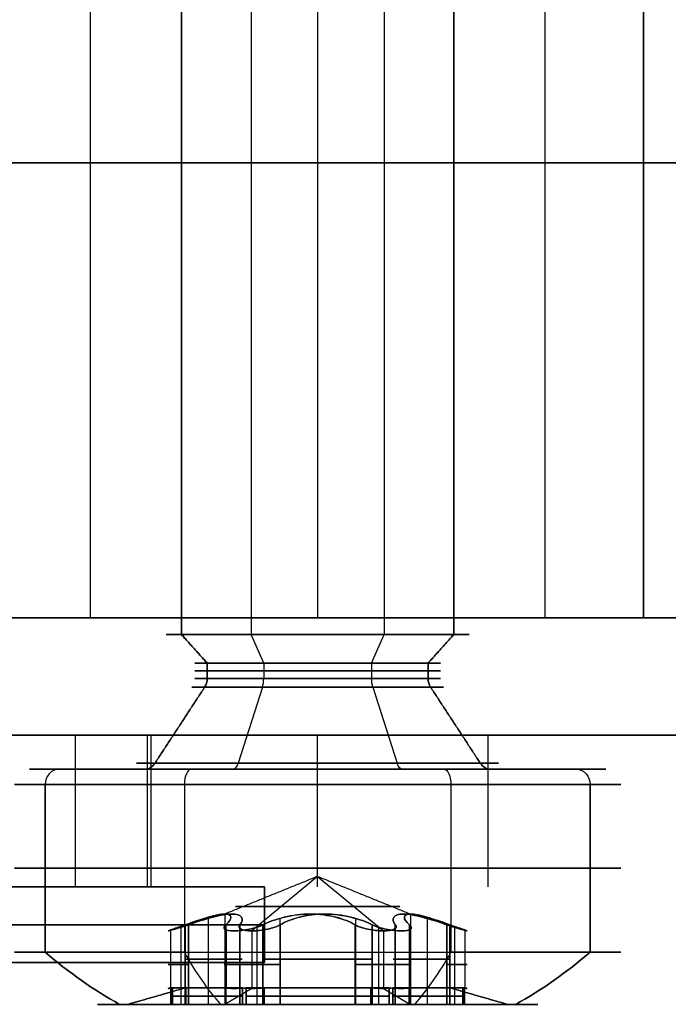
# Model space of a CAD drawing. Header units: millimetres. Extents: x -250 to 250, y -226 to 214.
# Tile 213 of 240: x 157 to 166, y -159 to -146. Entities that reach past the tile are written whole.
import ezdxf

# ---------------------------------------------------------------- set-up
doc = ezdxf.new("R2010")
doc.units = ezdxf.units.MM
doc.layers.add('Livello 01', color=7, linetype='Continuous')

# ---------------------------------------------------------------- blocks, each defined once
blk = doc.blocks.new('MCP139A10_03')
at = {"layer": 'Livello 01', "color": 254, "true_color": 0xcad1ee}
for p, q in [((-21, 32, 0.5), (-21, -32, 0.5)), ((-5, 0), (-21, 0)), ((-5, 0, 1), (-21, 0, 1)), ((-21, 0, 1), (-21, 0))]:
    blk.add_line(p, q, dxfattribs=at)
at = {"layer": 'Livello 01', "color": 254, "true_color": 0xcad1ee, "extrusion": (0, 0, -1)}
for centre, start, end in [((16, 32, -1), 0, 90), ((16, 32), 0, 90), ((16, 32, -0.5), 0, 90), ((16, -32, -1), 270, 0), ((16, -32), 270, 0), ((16, -32, -0.5), 270, 0)]:
    blk.add_arc(centre, 5, start, end, dxfattribs=at)
at = {"layer": 'Livello 01', "color": 254, "true_color": 0xcad1ee}
for points in [[(-21, -32), (-21, 32)], [(-21, -32, 1), (-21, 32, 1)], [(-21, 32), (-21, 32, 1)], [(-21, -32, 1), (-21, -32)]]:
    blk.add_open_spline(points, degree=1, dxfattribs=at)
blk = doc.blocks.new('MCP139A01_04_configurazione K-ARRAY')
at = {"layer": 'Livello 01', "color": 254, "true_color": 0xcad1ee}
for p, q in [((-63.2, 122.75, 2), (-63.2, 122.75)), ((-63.2, 118.25, 2), (-63.2, 118.25)), ((-61, 62), (-61, 62, 2)), ((-22.843, 0), (-79.2, 0)), ((-63.2, -118.25, 2), (-63.2, -118.25)), ((-63.2, -122.75, 2), (-63.2, -122.75))]:
    blk.add_line(p, q, dxfattribs=at)
for centre, radius, start, end in [((-63.2, 120.5), 2.25, 360, 180), ((-63.2, 120.5), 2.25, 180, 0), ((-60, 91), 1, 90, 180), ((-60, 33), 1, 180, 270), ((-63.2, -120.5), 2.25, 0, 180), ((-63.2, -120.5), 2.25, 180, 0)]:
    blk.add_arc(centre, radius, start, end, dxfattribs=at)
for points in [[(-69.2, 125), (69.2, 125)], [(-65.45, 120.5, 2), (-65.45, 120.5)], [(-60.95, 120.5), (-60.95, 120.5, 2)], [(-23, 92), (-60, 92)], [(-60, 92), (-60, 92, 2)], [(-61, 91), (-61, 33)], [(-61, 91), (-61, 91, 2)], [(-61, 33), (-61, 33, 2)], [(-60, 32), (-23, 32)], [(-60, 32), (-60, 32, 2)], [(-65.45, -120.5, 2), (-65.45, -120.5)], [(-60.95, -120.5), (-60.95, -120.5, 2)], [(69.2, -125), (-69.2, -125)]]:
    blk.add_open_spline(points, degree=1, dxfattribs=at)
blk = doc.blocks.new('MCA139A01_04_MCA139A01VBS_05')
at = {"layer": 'Livello 01', "rotation": 360}
blk.add_blockref('MCP139A01_04_configurazione K-ARRAY', (0, 0), dxfattribs=at)
blk = doc.blocks.new('MCP141A19_02')
at = {"layer": 'Livello 01', "color": 253, "true_color": 0x999999}
for p, q in [((-100, 132, 6), (100, 132, 6)), ((63.2, 123.5, 12), (63.2, 123.5)), ((63.2, 117.5, 12), (63.2, 117.5)), ((-67.5, 113.5, 6), (67.5, 113.5, 6)), ((67.5, 113.5, 6), (67.5, -113.5, 6)), ((67.5, 0), (67.5, 0, 12)), ((100, -20.75), (67.5, -20.75)), ((67.5, -113.5, 6), (-67.5, -113.5, 6)), ((63.2, -117.5, 12), (63.2, -117.5)), ((63.2, -123.5, 12), (63.2, -123.5)), ((100, -173.5, 6), (-100, -173.5, 6))]:
    blk.add_line(p, q, dxfattribs=at)
for centre, start, end in [((63.2, 120.5), 0, 180), ((63.2, 120.5), 180, 0), ((63.2, -120.5), 0, 180), ((63.2, -120.5), 180, 0)]:
    blk.add_arc(centre, 3, start, end, dxfattribs=at)
at = {"layer": 'Livello 01', "color": 253, "true_color": 0x999999, "extrusion": (0, 0, -1)}
for centre, start, end in [((-63.2, 120.5, -6), 0, 180), ((-63.2, 120.5, -6), 180, 0), ((-63.2, -120.5, -6), 0, 180), ((-63.2, -120.5, -6), 180, 0)]:
    blk.add_arc(centre, 3, start, end, dxfattribs=at)
at = {"layer": 'Livello 01', "color": 253, "true_color": 0x999999}
for points in [[(-100, 132), (100, 132)], [(60.2, 120.5, 12), (60.2, 120.5)], [(66.2, 120.5), (66.2, 120.5, 12)], [(67.5, 113.5), (-67.5, 113.5)], [(67.5, -113.5), (67.5, 113.5)], [(67.5, 113.5, 12), (67.5, 113.5)], [(-67.5, -113.5), (67.5, -113.5)], [(67.5, -113.5, 12), (67.5, -113.5)], [(60.2, -120.5, 12), (60.2, -120.5)], [(66.2, -120.5), (66.2, -120.5, 12)], [(100, -173.5), (-100, -173.5)]]:
    blk.add_open_spline(points, degree=1, dxfattribs=at)
blk = doc.blocks.new('VTM04X20BTIN0')
at = {"layer": 'Livello 01', "color": 250, "true_color": 0x333333}
for p, q in [((0, 4, 0.2), (0, 4, 2.41)), ((0, 2.55), (0, 3.8)), ((0, 2.787, 3.1), (0, 2.908, 3.1)), ((0, 1.975, 2.891), (0, 2.787, 3.1)), ((0, 1.66, -1.082), (0, 2.388, -0.082)), ((0, 1.621, -1.4), (0, 2, -1.779)), ((0, 2, -20), (0, 2, -1.779)), ((0, 1.975, 2.131), (0, 1.975, 2.891)), ((0, 0, 1.412), (0, 1.975, 2.131)), ((-0.875, 1.101, 3.1), (-0.875, 1.726, 3.1)), ((0.875, 1.101, 3.1), (0.875, 1.726, 3.1)), ((0, 1.621, -1.4), (0, 1.621, -1.2)), ((-1.268, 1.463, 3.1), (-0.396, 1.463, 3.1)), ((0.396, 1.463, 3.1), (1.268, 1.463, 3.1)), ((-1.451, 1.137, 2.083), (-1.451, 1.137, 3.1)), ((-1.082, 1.074, 1.967), (-1.082, 1.074, 3.1)), ((1.082, 1.074, 1.967), (1.082, 1.074, 3.1)), ((1.451, 1.137, 2.083), (1.451, 1.137, 3.1)), ((-1.752, -0.823, 3.1), (-1.752, 0.823, 3.1)), ((-1.751, 0.837, 2.118), (-1.751, 0.837, 2.882)), ((1.751, 0.837, 2.118), (1.751, 0.837, 2.882)), ((1.65, -0.613, 3.1), (1.65, 0.613, 3.1)), ((0, 0, 1.412), (0, -1.975, 2.131)), ((2.55, 0), (3.8, 0)), ((2.787, 0, 3.1), (2.908, 0, 3.1)), ((-3.8, 0), (-2.55, 0)), ((-2.908, 0, 3.1), (-2.787, 0, 3.1)), ((-1.936, 0, 2.881), (-1.936, 0, 3.1)), ((-1.936, 0, 3.1), (-1.364, 0, 3.1)), ((1.364, 0, 3.1), (1.935, 0, 3.1)), ((-1.751, -0.838, 2.118), (-1.751, -0.838, 2.882)), ((1.751, -0.838, 2.118), (1.751, -0.838, 2.882)), ((-1.451, -1.138, 2.083), (-1.451, -1.138, 3.1)), ((-1.082, -1.074, 1.967), (-1.082, -1.074, 3.1)), ((-0.875, -1.726, 3.1), (-0.875, -1.101, 3.1)), ((0.875, -1.726, 3.1), (0.875, -1.101, 3.1)), ((1.082, -1.074, 1.967), (1.082, -1.074, 3.1)), ((1.451, -1.138, 2.083), (1.451, -1.138, 3.1)), ((-1.268, -1.463, 3.1), (-0.396, -1.463, 3.1)), ((0.396, -1.463, 3.1), (1.268, -1.463, 3.1)), ((0, -1.621, -1.4), (0, -2, -1.779)), ((0, -1.621, -1.4), (0, -1.621, -1.2)), ((0, -1.66, -1.082), (0, -2.388, -0.082)), ((0, -1.975, 2.891), (0, -2.787, 3.1)), ((0, -1.975, 2.131), (0, -1.975, 2.891)), ((0, -2, -20), (0, -2, -1.779)), ((0, -3.8), (0, -2.55)), ((0, -2.908, 3.1), (0, -2.787, 3.1)), ((0, -4, 0.2), (0, -4, 2.41))]:
    blk.add_line(p, q, dxfattribs=at)
for centre, radius, start, end in [((0, 0, 0.2), 4, 0, 180), ((0, 0, 2.41), 4, 90, 180), ((0, 0, 1.305), 4, 0, 180), ((0, 0), 3.8, 0, 180), ((0, 0), 2.55, 0, 180), ((0, 0, -1.779), 2, 0, 180), ((0, 1.675, 2.575), 0.3, 10.4154, 169.5846), ((0, 0, 2.881), 1.935, 94.7362, 145.2638), ((0, 0, 2.991), 1.936, 94.7362, 145.2638), ((0, 0, 2.881), 1.935, 34.7362, 85.2638), ((0, 0, 2.991), 1.936, 34.7362, 85.2638), ((-1.082, 1.874, 2.504), 0.8, 250.4154, 349.5846), ((1.082, 1.874, 2.504), 0.8, 190.4154, 289.5846), ((0, 0, -1.082), 1.66, 0, 180), ((0, 0, -1.4), 1.621, 0, 180), ((0, 0, -1.3), 1.621, 0, 180), ((0, 0, -1.2), 1.621, 0, 180), ((-1.451, 0.837, 2.575), 0.3, 70.4154, 229.5846), ((0, 0, 1.808), 1.086, 0, 180), ((1.451, 0.837, 2.575), 0.3, 310.4154, 109.5846), ((0, 0, 2.881), 1.935, 154.7362, 180), ((0, 0, 2.991), 1.936, 154.7362, 205.2638), ((0, 0, 2.881), 1.935, 360, 25.2638), ((0, 0, 2.991), 1.936, 0, 25.2638), ((-2.164, 0, 2.504), 0.8, 0, 49.5846), ((2.164, 0, 2.504), 0.8, 130.4154, 180), ((0, 0, 0.2), 4, 180, 0), ((0, 0, 1.305), 4, 180, 0), ((0, 0), 3.8, 180, 0), ((0, 0), 2.55, 180, 0), ((0, 0), 2.55, 180, 0), ((0, 0, -1.082), 1.66, 180, 0), ((0, 0, -1.3), 1.621, 180, 0), ((0, 0, 1.808), 1.086, 180, 0), ((0, 0, 2.881), 1.936, 334.7362, 0), ((0, 0, 2.991), 1.936, 334.7362, 0), ((0, 0, 2.41), 4, 180, 270), ((0, 0, 2.881), 1.935, 180, 205.2638), ((-2.164, 0, 2.504), 0.8, 310.4154, 0), ((2.164, 0, 2.504), 0.8, 180, 229.5846), ((-1.451, -0.838, 2.575), 0.3, 130.4154, 289.5846), ((1.451, -0.838, 2.575), 0.3, 250.4154, 49.5846), ((0, 0, 2.881), 1.936, 214.7362, 265.2638), ((0, 0, 2.991), 1.936, 214.7362, 265.2638), ((-1.082, -1.874, 2.504), 0.8, 10.4154, 109.5846), ((0, 0, 2.881), 1.936, 274.7362, 325.2638), ((0, 0, 2.991), 1.936, 274.7362, 325.2638), ((1.082, -1.874, 2.504), 0.8, 70.4154, 169.5846), ((0, -1.675, 2.575), 0.3, 190.4154, 349.5846)]:
    blk.add_arc(centre, radius, start, end, dxfattribs=at)
at = {"layer": 'Livello 01', "color": 250, "true_color": 0x333333, "extrusion": (-1, 0, 0)}
for centre, radius, start, end in [((0, -2.713), 6.5, 116.5761, 127.9799), ((0, -2.713), 6.5, 116.5761, 127.9799), ((1.821, -1.2), 0.2, 143.9126, 180), ((2.55, -0.2), 0.2, 90, 143.9126), ((0, -2.713), 6.5, 52.0201, 63.4239), ((0, -2.713), 6.5, 52.0201, 63.4239), ((3.8, 0.2), 0.2, 270, 0)]:
    blk.add_arc(centre, radius, start, end, dxfattribs=at)
at = {"layer": 'Livello 01', "color": 250, "true_color": 0x333333, "extrusion": (0, 0, -1)}
for centre, radius, start, end in [((0, 0, -2.41), 4, 90, 180), ((0, 0, -3.1), 2.908, 270, 90), ((0, 0, -3.1), 2.908, 90, 270), ((0, 0, -3.1), 2.787, 360, 180), ((0, 0), 2.55, 360, 180), ((0, 0, 0.082), 2.388, 360, 180), ((0, 0, -3.1), 1.935, 34.7362, 85.2638), ((0, 1.675, -3.1), 0.3, 10.4154, 57.8119), ((0, 1.675, -3.1), 0.3, 122.1881, 169.5846), ((0, 0, -3.1), 1.935, 94.7362, 145.2638), ((1.082, 1.874, -3.1), 0.8, 190.4154, 289.5846), ((-1.082, 1.874, -3.1), 0.8, 250.4154, 349.5846), ((0, 0, 1.2), 1.621, 360, 180), ((1.451, 0.837, -3.1), 0.3, 62.1881, 109.5846), ((-1.451, 0.837, -3.1), 0.3, 70.4154, 117.8119), ((0, 0, -3.1), 1.935, 334.7362, 25.2638), ((1.451, 0.837, -3.1), 0.3, 310.4154, 357.8119), ((-1.451, 0.837, -3.1), 0.3, 182.1881, 229.5846), ((0, 0, -3.1), 1.935, 154.7362, 180), ((2.164, 0, -3.1), 0.8, 130.4154, 180), ((-2.164, 0, -3.1), 0.8, 360, 49.5846), ((0, 0, -3.1), 2.787, 180, 360), ((0, 0, 0.082), 2.388, 180, 360), ((0, 0, 1.779), 2, 180, 360), ((0, 0, 1.2), 1.621, 180, 360), ((0, 0, 1.4), 1.621, 180, 360), ((0, 0, -2.41), 4, 180, 270), ((0, 0, -3.1), 1.936, 180, 205.2638), ((2.164, 0, -3.1), 0.8, 180, 229.5846), ((-2.164, 0, -3.1), 0.8, 310.4154, 0), ((1.451, -0.838, -3.1), 0.3, 2.1881, 49.5846), ((-1.451, -0.838, -3.1), 0.3, 130.4154, 177.8119), ((1.451, -0.838, -3.1), 0.3, 250.4154, 297.8119), ((0, 0, -3.1), 1.936, 274.7362, 325.2638), ((1.082, -1.874, -3.1), 0.8, 70.4154, 169.5846), ((0, 0, -3.1), 1.936, 214.7362, 265.2638), ((-1.082, -1.874, -3.1), 0.8, 10.4154, 109.5846), ((-1.451, -0.838, -3.1), 0.3, 242.1881, 289.5846), ((0, -1.675, -3.1), 0.3, 302.1881, 349.5846), ((0, -1.675, -3.1), 0.3, 190.4154, 237.8119)]:
    blk.add_arc(centre, radius, start, end, dxfattribs=at)
at = {"layer": 'Livello 01', "color": 250, "true_color": 0x333333, "extrusion": (1, 0, 0)}
for centre, start, end in [((3.8, 0.2), 270, 0), ((2.55, -0.2), 90, 143.9126), ((1.821, -1.2), 143.9126, 180)]:
    blk.add_arc(centre, 0.2, start, end, dxfattribs=at)
at = {"layer": 'Livello 01', "color": 250, "true_color": 0x333333, "extrusion": (0, -1, 0)}
for centre, radius, start, end in [((0, -2.713), 6.5, 116.5761, 127.9799), ((1.821, -1.2), 0.2, 143.9126, 180), ((2.55, -0.2), 0.2, 90, 143.9126), ((0, -2.713), 6.5, 52.0201, 63.4239), ((3.8, 0.2), 0.2, 270, 360), ((-2.55, -0.2), 0.2, 36.0874, 90), ((-1.821, -1.2), 0.2, 0, 36.0874)]:
    blk.add_arc(centre, radius, start, end, dxfattribs=at)
at = {"layer": 'Livello 01', "color": 250, "true_color": 0x333333, "extrusion": (0, 1, 0)}
blk.add_arc((3.8, 0.2), 0.2, 270, 0, dxfattribs=at)
at = {"layer": 'Livello 01', "color": 250, "true_color": 0x333333}
for points, knots in [([(0.295, 1.729, 2.051), (0.283, 1.796, 2.074), (0.247, 1.858, 2.094), (0.141, 1.949, 2.123), (0.071, 1.975, 2.131), (-0.072, 1.975, 2.131), (-0.141, 1.949, 2.123), (-0.248, 1.858, 2.094), (-0.283, 1.796, 2.074), (-0.295, 1.729, 2.051)], [0, 0, 0, 0, 0.2175552, 0.2175552, 0.4351104, 0.4351104, 0.6526656, 0.6526656, 0.8702209, 0.8702209, 0.8702209, 0.8702209]), ([(-0.16, 1.929, 2.881), (-0.112, 1.959, 2.888), (-0.056, 1.975, 2.891), (0.056, 1.975, 2.891), (0.112, 1.959, 2.888), (0.16, 1.929, 2.881)], [0, 0, 0, 0, 0.1712364, 0.1712364, 0.3424729, 0.3424729, 0.3424729, 0.3424729]), ([(-1.35, 1.12, 2.051), (-1.244, 1.082, 2.012), (-1.13, 1.067, 1.977), (-0.898, 1.087, 1.924), (-0.782, 1.123, 1.908), (-0.579, 1.241, 1.909), (-0.49, 1.323, 1.925), (-0.359, 1.512, 1.977), (-0.315, 1.618, 2.012), (-0.295, 1.729, 2.051)], [-1.432609, -1.432609, -1.432609, -1.432609, -1.074457, -1.074457, -0.716305, -0.716305, -0.358152, -0.358152, 0, 0, 0, 0]), ([(0.295, 1.729, 2.051), (0.315, 1.618, 2.012), (0.359, 1.512, 1.977), (0.492, 1.321, 1.924), (0.581, 1.239, 1.908), (0.785, 1.122, 1.909), (0.901, 1.086, 1.925), (1.13, 1.067, 1.977), (1.244, 1.082, 2.012), (1.35, 1.12, 2.051)], [-1.432609, -1.432609, -1.432609, -1.432609, -1.074457, -1.074457, -0.716305, -0.716305, -0.358152, -0.358152, 0, 0, 0, 0]), ([(-1.35, 1.12, 2.051), (-1.414, 1.143, 2.074), (-1.486, 1.143, 2.094), (-1.617, 1.097, 2.123), (-1.675, 1.049, 2.131), (-1.746, 0.925, 2.131), (-1.758, 0.852, 2.123), (-1.733, 0.714, 2.094), (-1.697, 0.653, 2.074), (-1.645, 0.609, 2.051)], [0, 0, 0, 0, 0.2175552, 0.2175552, 0.4351104, 0.4351104, 0.6526656, 0.6526656, 0.8702209, 0.8702209, 0.8702209, 0.8702209]), ([(-1.75, 0.826, 2.881), (-1.753, 0.882, 2.888), (-1.739, 0.939, 2.891), (-1.683, 1.036, 2.891), (-1.64, 1.077, 2.888), (-1.591, 1.103, 2.881)], [0, 0, 0, 0, 0.1712364, 0.1712364, 0.3424729, 0.3424729, 0.3424729, 0.3424729]), ([(1.645, 0.609, 2.051), (1.697, 0.653, 2.074), (1.733, 0.715, 2.094), (1.758, 0.852, 2.123), (1.746, 0.926, 2.131), (1.674, 1.05, 2.131), (1.617, 1.097, 2.123), (1.485, 1.144, 2.094), (1.414, 1.143, 2.074), (1.35, 1.12, 2.051)], [0, 0, 0, 0, 0.2175552, 0.2175552, 0.4351104, 0.4351104, 0.6526656, 0.6526656, 0.8702209, 0.8702209, 0.8702209, 0.8702209]), ([(1.591, 1.103, 2.881), (1.64, 1.077, 2.888), (1.682, 1.036, 2.891), (1.738, 0.939, 2.891), (1.753, 0.882, 2.888), (1.75, 0.826, 2.881)], [0, 0, 0, 0, 0.1712364, 0.1712364, 0.3424729, 0.3424729, 0.3424729, 0.3424729]), ([(-1.364, 0, 1.909), (-1.364, 0.118, 1.909), (-1.391, 0.236, 1.925), (-1.489, 0.444, 1.977), (-1.559, 0.536, 2.012), (-1.645, 0.609, 2.051)], [-0.7162915, -0.7162915, -0.7162915, -0.7162915, -0.3581457, -0.3581457, 0, 0, 0, 0]), ([(1.645, 0.609, 2.051), (1.559, 0.536, 2.012), (1.489, 0.445, 1.977), (1.39, 0.235, 1.924), (1.364, 0.117, 1.909), (1.364, 0, 1.909)], [-0.7163168, -0.7163168, -0.7163168, -0.7163168, -0.3581584, -0.3581584, 0, 0, 0, 0]), ([(-1.645, -0.609, 2.051), (-1.559, -0.536, 2.012), (-1.489, -0.445, 1.977), (-1.39, -0.235, 1.924), (-1.364, -0.117, 1.909), (-1.364, 0, 1.909)], [-0.7163168, -0.7163168, -0.7163168, -0.7163168, -0.3581584, -0.3581584, 0, 0, 0, 0]), ([(1.364, 0, 1.909), (1.364, -0.118, 1.909), (1.391, -0.236, 1.925), (1.489, -0.444, 1.977), (1.559, -0.536, 2.012), (1.645, -0.609, 2.051)], [-0.7162915, -0.7162915, -0.7162915, -0.7162915, -0.3581457, -0.3581457, 0, 0, 0, 0]), ([(-1.35, -1.12, 2.051), (-1.414, -1.143, 2.074), (-1.485, -1.144, 2.094), (-1.617, -1.097, 2.123), (-1.674, -1.05, 2.131), (-1.746, -0.926, 2.131), (-1.758, -0.852, 2.123), (-1.733, -0.715, 2.094), (-1.697, -0.653, 2.074), (-1.645, -0.609, 2.051)], [-0.8702209, -0.8702209, -0.8702209, -0.8702209, -0.6526656, -0.6526656, -0.4351104, -0.4351104, -0.2175552, -0.2175552, 0, 0, 0, 0]), ([(1.645, -0.609, 2.051), (1.697, -0.653, 2.074), (1.733, -0.714, 2.094), (1.758, -0.852, 2.123), (1.746, -0.925, 2.131), (1.675, -1.049, 2.131), (1.617, -1.097, 2.123), (1.486, -1.143, 2.094), (1.414, -1.143, 2.074), (1.35, -1.12, 2.051)], [-0.8702209, -0.8702209, -0.8702209, -0.8702209, -0.6526656, -0.6526656, -0.4351104, -0.4351104, -0.2175552, -0.2175552, 0, 0, 0, 0]), ([(-1.75, -0.826, 2.881), (-1.753, -0.882, 2.888), (-1.738, -0.939, 2.891), (-1.682, -1.036, 2.891), (-1.64, -1.077, 2.888), (-1.591, -1.103, 2.881)], [-0.3424729, -0.3424729, -0.3424729, -0.3424729, -0.1712364, -0.1712364, 0, 0, 0, 0]), ([(1.591, -1.103, 2.881), (1.64, -1.077, 2.888), (1.683, -1.036, 2.891), (1.739, -0.939, 2.891), (1.753, -0.882, 2.888), (1.75, -0.826, 2.881)], [-0.3424729, -0.3424729, -0.3424729, -0.3424729, -0.1712364, -0.1712364, 0, 0, 0, 0]), ([(-0.295, -1.729, 2.051), (-0.315, -1.618, 2.012), (-0.359, -1.512, 1.977), (-0.492, -1.321, 1.924), (-0.581, -1.239, 1.908), (-0.785, -1.122, 1.909), (-0.901, -1.086, 1.925), (-1.13, -1.067, 1.977), (-1.244, -1.082, 2.012), (-1.35, -1.12, 2.051)], [-1.432609, -1.432609, -1.432609, -1.432609, -1.074457, -1.074457, -0.716305, -0.716305, -0.358152, -0.358152, 0, 0, 0, 0]), ([(1.35, -1.12, 2.051), (1.244, -1.082, 2.012), (1.13, -1.067, 1.977), (0.898, -1.087, 1.924), (0.782, -1.123, 1.908), (0.579, -1.241, 1.909), (0.49, -1.323, 1.925), (0.359, -1.512, 1.977), (0.315, -1.618, 2.012), (0.295, -1.729, 2.051)], [-1.432609, -1.432609, -1.432609, -1.432609, -1.074457, -1.074457, -0.716305, -0.716305, -0.358152, -0.358152, 0, 0, 0, 0]), ([(0.295, -1.729, 2.051), (0.283, -1.796, 2.074), (0.248, -1.858, 2.094), (0.141, -1.949, 2.123), (0.072, -1.975, 2.131), (-0.071, -1.975, 2.131), (-0.141, -1.949, 2.123), (-0.247, -1.858, 2.094), (-0.283, -1.796, 2.074), (-0.295, -1.729, 2.051)], [-0.8702209, -0.8702209, -0.8702209, -0.8702209, -0.6526656, -0.6526656, -0.4351104, -0.4351104, -0.2175552, -0.2175552, 0, 0, 0, 0]), ([(-0.16, -1.929, 2.881), (-0.112, -1.959, 2.888), (-0.056, -1.975, 2.891), (0.056, -1.975, 2.891), (0.112, -1.959, 2.888), (0.16, -1.929, 2.881)], [-0.3424729, -0.3424729, -0.3424729, -0.3424729, -0.1712364, -0.1712364, 0, 0, 0, 0])]:
    blk.add_open_spline(points, degree=3, knots=knots, dxfattribs=at)
for points in [[(-0.16, 1.929, 3.1), (-0.16, 1.929, 2.881)], [(0.16, 1.929, 2.881), (0.16, 1.929, 3.1)], [(-0.295, 1.729, 2.051), (-0.295, 1.729, 3.1)], [(0.295, 1.729, 3.1), (0.295, 1.729, 2.051)], [(-1.591, 1.103, 2.881), (-1.591, 1.103, 3.1)], [(-1.35, 1.12, 3.1), (-1.35, 1.12, 2.051)], [(1.35, 1.12, 2.051), (1.35, 1.12, 3.1)], [(1.591, 1.103, 3.1), (1.591, 1.103, 2.881)], [(-1.75, 0.826, 3.1), (-1.75, 0.826, 2.881)], [(1.75, 0.826, 2.881), (1.75, 0.826, 3.1)], [(-1.645, 0.609, 2.051), (-1.645, 0.609, 3.1)], [(1.645, 0.609, 3.1), (1.645, 0.609, 2.051)], [(0, 0, 1.412), (-1.364, 0, 1.909)], [(0, 0, 1.412), (1.364, 0, 1.909)], [(1.621, 0, -1.2), (1.621, 0, -1.4)], [(1.621, 0, -1.4), (2, 0, -1.779)], [(2.388, 0, -0.082), (1.66, 0, -1.082)], [(1.935, 0, 2.881), (1.935, 0, 3.1)], [(1.935, 0, 2.881), (2.787, 0, 3.1)], [(2, 0, -1.779), (2, 0, -20)], [(4, 0, 2.41), (4, 0, 0.2)], [(-4, 0, 0.2), (-4, 0, 2.41)], [(-2.787, 0, 3.1), (-1.936, 0, 2.881)], [(-1.66, 0, -1.082), (-2.388, 0, -0.082)], [(-2, 0, -1.779), (-1.621, 0, -1.4)], [(-2, 0, -20), (-2, 0, -1.779)], [(-1.621, 0, -1.4), (-1.621, 0, -1.2)], [(-1.364, 0, 1.909), (-1.364, 0, 3.1)], [(1.364, 0, 1.909), (1.364, 0, 3.1)], [(-1.645, -0.609, 3.1), (-1.645, -0.609, 2.051)], [(1.645, -0.609, 2.051), (1.645, -0.609, 3.1)], [(-1.75, -0.826, 2.881), (-1.75, -0.826, 3.1)], [(1.75, -0.826, 3.1), (1.75, -0.826, 2.881)], [(-1.591, -1.103, 3.1), (-1.591, -1.103, 2.881)], [(-1.35, -1.12, 2.051), (-1.35, -1.12, 3.1)], [(1.35, -1.12, 3.1), (1.35, -1.12, 2.051)], [(1.591, -1.103, 2.881), (1.591, -1.103, 3.1)], [(-0.295, -1.729, 3.1), (-0.295, -1.729, 2.051)], [(0.295, -1.729, 2.051), (0.295, -1.729, 3.1)], [(-0.16, -1.929, 2.881), (-0.16, -1.929, 3.1)], [(0.16, -1.929, 3.1), (0.16, -1.929, 2.881)]]:
    blk.add_open_spline(points, degree=1, dxfattribs=at)

msp = doc.modelspace()

# ---------------------------------------------------------------- block references
at = {"layer": 'Livello 01', "extrusion": (4.996e-16, -1, -3.32574e-17), "rotation": 180}
for name, p in [('MCP139A10_03', (139.5, 96.47, 157.52)), ('MCA139A01_04_MCA139A01VBS_05', (98, 158.47, 155.52))]:
    msp.add_blockref(name, p, dxfattribs=at)
at = {"layer": 'Livello 01', "extrusion": (3.89081e-16, -1, -2.48939e-16), "rotation": 26.05472829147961}
msp.add_blockref('VTM04X20BTIN0', (161.2, 37.97, 155.97), dxfattribs=at)
at = {"layer": 'Livello 01', "extrusion": (3.89081e-16, -1, 1.82424e-16), "rotation": 153.9452717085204}
msp.add_blockref('VTM04X20BTIN0', (161.2, 278.97, 155.97), dxfattribs=at)
at = {"layer": 'Livello 01', "extrusion": (-2.22045e-16, 1, 3.32574e-17), "rotation": 180}
msp.add_blockref('MCP141A19_02', (-98, 158.47, -153.97), dxfattribs=at)

doc.saveas('drawing.dxf')
